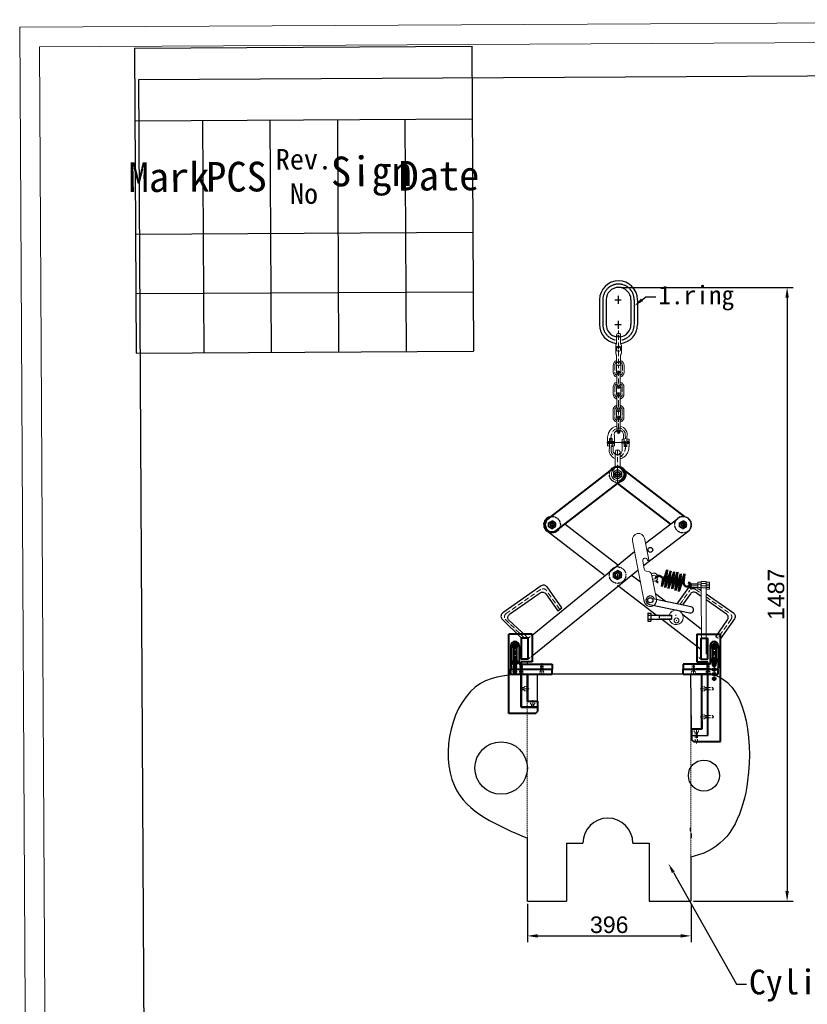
# Model space of a CAD drawing. Header units: millimetres. Extents: x 8906 to 12292, y 11483 to 16253.
# Tile 2 of 3: x 8906 to 10813, y 13868 to 16253. Entities that reach past the tile are written whole.
import ezdxf
from ezdxf import colors
from ezdxf.entities.mleader import LeaderData, LeaderLine
from ezdxf.math import Vec2, Vec3

# ---------------------------------------------------------------- set-up
doc = ezdxf.new("R2010")
doc.units = ezdxf.units.MM
for name, pattern in [('ACAD_ISO02W100', [15, 12, -3]), ('ACAD_ISO04W100', [30, 24, -3, 0, -3]), ('ACAD_ISO10W100', [18, 12, -3, 0, -3]), ('CENTER', [2, 1.25, -0.25, 0.25, -0.25]), ('DASHDOTX2', [50.8, 25.4, -12.7, 0, -12.7]), ('DASHED', [0.75, 0.5, -0.25]), ('DASHED2', [9.525, 6.35, -3.175]), ('HIDDEN', [0.375, 0.25, -0.125]), ('HIDDEN2', [4.7625, 3.175, -1.5875])]:
    doc.linetypes.add(name, pattern=pattern)
for name, color, linetype, lineweight in [('1粗实线层', 7, 'Continuous', 20), ('3轮廓线层', 7, 'Continuous', 30), ('4中心线层', 1, 'ACAD_ISO10W100', 15), ('5虚线', 2, 'DASHED2', 15), ('7标注层', 4, 'Continuous', 15), ('图层1轮廓线层', 7, 'Continuous', 40), ('图层3中心线层', 1, 'DASHDOTX2', 20), ('图层4虚线', 2, 'HIDDEN2', 15), ('粗实线', 7, 'Continuous', 50)]:
    doc.layers.add(name, color=color, linetype=linetype, lineweight=lineweight)
for name, color, linetype in [('3中心线层', 1, 'CENTER'), ('5虚线层', 2, 'DASHED'), ('6剖面线层', 2, 'DASHED')]:
    doc.layers.add(name, color=color, linetype=linetype)
for name, color, linetype, lineweight, plot in [('中心线层', 1, 'ACAD_ISO04W100', 15, False), ('细实线层', 7, 'Continuous', 9, False), ('虚线层', 2, 'ACAD_ISO02W100', 13, False)]:
    doc.layers.add(name, color=color, linetype=linetype, lineweight=lineweight, plot=plot)
doc.styles.get("Standard").update_dxf_attribs({"font": 'arial.ttf'})
doc.dimstyles.new('ISO-25', dxfattribs={"dimscale": 10, "dimtxt": 4, "dimasz": 2.5, "dimexe": 1.5, "dimexo": 0.625, "dimtad": 1, "dimdec": 1, "dimtxsty": 'Standard', "dimcen": 2.5, "dimclrd": 4, "dimclre": 4, "dimclrt": 3, "dimadec": 0, "dimazin": 0, "dimtfac": 1, "dimtdec": 1, "dimtmove": 0, "dimatfit": 3, "dimfxl": 1, "dimarcsym": 0})

# ---------------------------------------------------------------- blocks, each defined once
blk = doc.blocks.new('*T15')
at = {"layer": '1粗实线层', "color": 0, "linetype": 'ByBlock', "lineweight": -2, "transparency": 16777216}
for p, q in [((0, 0), (816.725504, 4.443557)), ((0, 0), (4.017352, -738.389071)), ((816.725504, 4.443557), (820.742856, -733.945515)), ((0.957549, -175.997395), (817.683053, -171.553839)), ((164.302649, -175.108684), (167.362453, -737.50036)), ((327.64775, -174.219972), (330.707553, -736.611649)), ((490.992851, -173.331261), (494.052654, -735.722937)), ((654.337952, -172.44255), (657.397755, -734.834226)), ((2.450454, -450.393334), (819.175958, -445.949777)), ((3.233903, -594.391203), (819.959407, -589.947646)), ((4.017352, -738.389071), (820.742856, -733.945515))]:
    blk.add_line(p, q, dxfattribs=at)
at = {"layer": '1粗实线层', "color": 0, "transparency": 16777216, "width": 115.347518, "attachment_point": 5, "rotation": 0.311725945}
for s, insert, char_height in [('{\\fSimSun|b0|i0|c134|p2;Rev. No}', (410.066753, -310.973586), 50), ('{\\fSimSun|b0|i0|c134|p2;Mark}', (83.376552, -312.751009), 72), ('{\\fSimSun|b0|i0|c134|p2;PCS}', (246.721653, -311.862298), 72), ('{\\fSimSun|b0|i0|c134|p2;Sign}', (573.411854, -310.084875), 72), ('{\\fSimSun|b0|i0|c134|p2;Date}', (736.756955, -309.196164), 72)]:
    blk.add_mtext(s, dxfattribs=dict(at, insert=insert, char_height=char_height))
blk = doc.blocks.new('*U9')
at = {"color": 0, "linetype": 'Continuous'}
for p, q in [((-9.5, 5.484827), (0, 10.969655)), ((-9.5, -5.484827), (-9.5, 5.484827)), ((9.5, 5.484827), (0, 10.969655)), ((9.5, -5.484827), (9.5, 5.484827)), ((-9.5, -5.484827), (0, -10.969655)), ((9.5, -5.484827), (0, -10.969655))]:
    blk.add_line(p, q, dxfattribs=at)
for radius in [9.5, 5.125]:
    blk.add_circle((0, 0), radius, dxfattribs=at)
blk.add_arc((0, 0), 6, 250, 160, dxfattribs=at)
blk = doc.blocks.new('*U12')
at = {"color": 0, "linetype": 'Continuous'}
for p, q in [((-8.5, 4.907477), (0, 9.814954)), ((-8.5, -4.907477), (-8.5, 4.907477)), ((8.5, 4.907477), (0, 9.814954)), ((8.5, -4.907477), (8.5, 4.907477)), ((-8.5, -4.907477), (0, -9.814954)), ((8.5, -4.907477), (0, -9.814954))]:
    blk.add_line(p, q, dxfattribs=at)
for radius in [8.5, 4.25]:
    blk.add_circle((0, 0), radius, dxfattribs=at)
blk.add_arc((0, 0), 5, 250, 160, dxfattribs=at)
blk = doc.blocks.new('*U13')
at = {"color": 0, "linetype": 'Continuous'}
for p, q in [((-6.5, 3.752776), (0, 7.505553)), ((-6.5, -3.752776), (-6.5, 3.752776)), ((6.5, 3.752776), (0, 7.505553)), ((6.5, -3.752776), (6.5, 3.752776)), ((-6.5, -3.752776), (0, -7.505553)), ((6.5, -3.752776), (0, -7.505553))]:
    blk.add_line(p, q, dxfattribs=at)
for radius in [6.5, 3.4]:
    blk.add_circle((0, 0), radius, dxfattribs=at)
blk.add_arc((0, 0), 4, 250, 160, dxfattribs=at)
blk = doc.blocks.new('*U27')
for p, q in [((-7.18, 9.2), (-7.18, -9.2)), ((-7.18, 4.9), (0, 4.9)), ((-6.58, 9.8), (0, 9.8)), ((0, 9.8), (0, -9.8)), ((0, 5), (50, 5)), ((50, 5), (50, -5)), ((-7.18, -4.9), (0, -4.9)), ((-6.58, -9.8), (0, -9.8)), ((0, -5), (50, -5))]:
    blk.add_line(p, q)
at = {"linetype": 'HIDDEN'}
for p, q in [((20, 4), (50, 4)), ((20, 4), (20, -4)), ((20, -4), (50, -4))]:
    blk.add_line(p, q, dxfattribs=at)
for centre, start, end in [((-6.58, 9.2), 90, 180), ((-6.58, 5.5), 180, 270), ((-6.58, 4.3), 90, 180), ((-6.58, -4.3), 180, 270), ((-6.58, -5.5), 90, 180), ((-6.58, -9.2), 180, 270)]:
    blk.add_arc(centre, 0.6, start, end)
blk = doc.blocks.new('*D29')
at = {"layer": '3轮廓线层', "color": 4, "lineweight": -2, "transparency": 16777216}
for p, q in [((10361.769838, 15604.508831), (10778.657916, 15604.508831)), ((10763.657916, 15579.508831), (10763.657916, 14142.641549)), ((10536.884322, 14117.641549), (10778.657916, 14117.641549))]:
    blk.add_line(p, q, dxfattribs=at)
at = {"layer": '3轮廓线层', "color": 4, "transparency": 16777216}
for points in [[(10759.491249, 15579.508831), (10767.824583, 15579.508831), (10763.657916, 15604.508831)], [(10759.491249, 14142.641549), (10767.824583, 14142.641549), (10763.657916, 14117.641549)]]:
    blk.add_solid(points, dxfattribs=at)
at = {"layer": 'Defpoints', "color": 0, "transparency": 16777216}
for p in [(10355.519838, 15604.508831), (10530.634322, 14117.641549), (10763.657916, 14117.641549)]:
    blk.add_point(p, dxfattribs=at)
at = {"layer": '3轮廓线层', "color": 3, "transparency": 16777216, "insert": (10736.984996, 14861.07519), "char_height": 40, "attachment_point": 5, "rotation": 90}
blk.add_mtext('1487', dxfattribs=at)
blk = doc.blocks.new('*D32')
at = {"layer": '3轮廓线层', "color": 4, "lineweight": -2, "transparency": 16777216}
for p, q in [((10134.71326, 14111.391549), (10134.71326, 14018.906888)), ((10531.259322, 14111.391549), (10531.259322, 14018.906888)), ((10159.71326, 14033.906888), (10506.259322, 14033.906888))]:
    blk.add_line(p, q, dxfattribs=at)
at = {"layer": '3轮廓线层', "color": 4, "transparency": 16777216}
for points in [[(10159.71326, 14038.073554), (10159.71326, 14029.740221), (10134.71326, 14033.906888)], [(10506.259322, 14038.073554), (10506.259322, 14029.740221), (10531.259322, 14033.906888)]]:
    blk.add_solid(points, dxfattribs=at)
at = {"layer": 'Defpoints', "color": 0, "transparency": 16777216}
for p in [(10134.71326, 14117.641549), (10531.259322, 14117.641549), (10531.259322, 14033.906888)]:
    blk.add_point(p, dxfattribs=at)
at = {"layer": '3轮廓线层', "color": 3, "transparency": 16777216, "insert": (10332.986291, 14060.59345), "char_height": 40, "attachment_point": 5}
blk.add_mtext('396', dxfattribs=at)

msp = doc.modelspace()

# ---------------------------------------------------------------- linework, layer by layer
for p, q in [((10309.52, 15574.51), (10309.52, 15514.51)), ((10325.52, 15574.51), (10325.52, 15514.51)), ((10385.52, 15574.51), (10385.52, 15514.51)), ((10401.52, 15574.51), (10401.52, 15514.51))]:
    msp.add_line(p, q)
for centre, radius, start, end in [((10355.52, 15574.51), 46, 0, 180), ((10355.52, 15574.51), 30, 0, 180), ((10355.52, 15514.51), 46, 180, 262.478), ((10355.52, 15514.51), 30, 180, 260.93379), ((10355.52, 15514.51), 30, 279.06621, 0), ((10355.52, 15514.51), 46, 277.61974, 0), ((10355.52, 15514.51), 30, 269.90724, 270)]:
    msp.add_arc(centre, radius, start, end)
at = {"layer": '1粗实线层'}
for p, q in [((10350.79, 15470.3), (10350.79, 15489.24)), ((10360.25, 15470.42), (10360.25, 15489.24)), ((10348.63, 15454.55), (10348.63, 15463.76)), ((10348.63, 15454.59), (10348.63, 15445.33)), ((10348.63, 15454.55), (10348.63, 15445.33)), ((10362.41, 15464.02), (10362.41, 15464.02)), ((10362.41, 15454.54), (10362.41, 15463.76)), ((10362.41, 15454.5), (10362.41, 15463.76)), ((10362.41, 15454.55), (10362.41, 15445.34)), ((10348.63, 15445.07), (10348.63, 15445.07)), ((10350.79, 15438.68), (10350.79, 15419.86)), ((10360.25, 15438.79), (10360.25, 15419.86)), ((10342.34, 15415.38), (10342.34, 15399.38)), ((10350.34, 15415.38), (10350.34, 15399.38)), ((10360.74, 15415.38), (10360.74, 15399.38)), ((10368.74, 15415.38), (10368.74, 15399.38)), ((10351.48, 15398.31), (10351.48, 15363.66)), ((10355.47, 15398.18), (10355.48, 15398.18)), ((10359.48, 15398.18), (10359.48, 15363.78)), ((10342.28, 15362.59), (10342.28, 15346.59)), ((10350.28, 15362.59), (10350.28, 15346.59)), ((10360.68, 15362.59), (10360.68, 15346.59)), ((10368.68, 15362.59), (10368.68, 15346.59)), ((10351.48, 15345.52), (10351.48, 15326.77)), ((10355.48, 15345.39), (10355.48, 15345.39)), ((10359.48, 15345.39), (10359.48, 15326.77)), ((10351.48, 15326.77), (10351.48, 15307.58)), ((10359.48, 15326.77), (10359.48, 15307.7)), ((10342.21, 15306.51), (10342.21, 15290.51)), ((10350.21, 15306.51), (10350.21, 15290.51)), ((10351.41, 15289.44), (10351.41, 15254.78)), ((10355.41, 15289.31), (10355.41, 15289.31)), ((10359.41, 15289.31), (10359.41, 15254.91)), ((10360.61, 15306.51), (10360.61, 15290.51)), ((10368.61, 15306.51), (10368.61, 15290.51)), ((10328.54, 15221.08), (10328.54, 15238.42)), ((10333.67, 15221.08), (10333.67, 15238.42)), ((10333.67, 15238.42), (10340.36, 15238.42)), ((10333.67, 15238.42), (10333.7, 15238.42)), ((10340.36, 15221.08), (10340.36, 15238.42)), ((10345.48, 15221.08), (10345.48, 15244.98)), ((10367.15, 15247.9), (10367.15, 15240.12)), ((10367.83, 15239.05), (10369.2, 15238.42)), ((10369.2, 15221.08), (10369.2, 15238.42)), ((10375.82, 15221.08), (10375.82, 15242.27)), ((10328.54, 15221.08), (10328.55, 15228.96)), ((10328.54, 15221.08), (10333.7, 15221.08)), ((10333.7, 15231.41), (10333.67, 15231.41)), ((10333.7, 15226.52), (10333.67, 15226.52)), ((10333.7, 15236.84), (10333.7, 15215.65)), ((10340.32, 15236.84), (10333.7, 15236.84)), ((10340.32, 15236.84), (10340.32, 15219.51)), ((10340.36, 15231.41), (10340.32, 15231.41)), ((10340.36, 15226.52), (10340.32, 15226.52)), ((10340.32, 15221.08), (10340.36, 15221.08)), ((10341.69, 15218.87), (10340.32, 15219.51)), ((10340.36, 15221.08), (10345.48, 15221.08)), ((10342.37, 15210.02), (10342.37, 15217.8)), ((10345.48, 15231.41), (10346.87, 15231.41)), ((10345.48, 15226.52), (10346.86, 15226.52)), ((10364.04, 15231.41), (10362.66, 15231.41)), ((10362.66, 15231.41), (10362.66, 15231.41)), ((10364.04, 15226.52), (10362.66, 15226.52)), ((10364.04, 15236.84), (10364.04, 15212.95)), ((10369.16, 15236.84), (10364.04, 15236.84)), ((10369.16, 15236.84), (10369.16, 15219.51)), ((10375.86, 15219.51), (10369.16, 15219.51)), ((10369.2, 15221.08), (10375.82, 15221.08)), ((10375.86, 15236.84), (10375.86, 15219.51)), ((10380.98, 15236.84), (10375.86, 15236.84)), ((10380.98, 15236.84), (10380.98, 15219.51)), ((10380.98, 15236.84), (10380.98, 15228.96)), ((10347.19, 15205.07), (10347.19, 15172.06)), ((10359.31, 15205.07), (10359.31, 15172.08)), ((10360.89, 15206.71), (10360.89, 15206.71))]:
    msp.add_line(p, q, dxfattribs=at)
at = {"layer": '1粗实线层', "extrusion": (-0.001846, -0.007044, 0.999973), "elevation": 3598.98}
for points in [[(12272.51, 16278.66), (12298.36, 11526.73), (8938.41, 11508.45), (8912.56, 16260.38)], [(12224.77, 16230.4), (12250.1, 11574.47), (8986.15, 11556.71), (8960.82, 16212.65)]]:
    msp.add_lwpolyline(points, close=True, dxfattribs=at)
at = {"layer": '1粗实线层'}
msp.add_lwpolyline([(10353.26, 15163.25), (10363.2, 15157.43), (10363.13, 15145.92), (10353.12, 15140.22), (10343.18, 15146.05), (10343.25, 15157.56)], close=True, dxfattribs=at)
for centre, radius in [((10355.52, 15454.55), 5.12), ((10355.52, 15454.55), 5.12), ((10353.19, 15151.74), 10.2)]:
    msp.add_circle(centre, radius, dxfattribs=at)
for centre, radius, start, end in [((10355.52, 15489.24), 4.73, 0, 180), ((10349.81, 15463.76), 1.18, 154.66746, 180), ((10355.52, 15454.55), 6.89, 179.61099, 180.3913), ((10361.43, 15470.42), 1.18, 180, 191.08378), ((10361.23, 15463.76), 1.18, 0.00115, 25.33203), ((10355.52, 15454.55), 6.89, 359.61099, 0.3913), ((10349.81, 15445.33), 1.18, 180.00115, 205.33203), ((10349.61, 15438.68), 1.18, 360, 11.08378), ((10361.23, 15445.34), 1.18, 334.66746, 360), ((10355.54, 15415.38), 13.2, 111.32369, 180), ((10355.54, 15415.38), 5.2, 157.38013, 180), ((10355.52, 15419.86), 4.73, 180, 0), ((10355.54, 15415.38), 13.2, 0, 68.67631), ((10355.54, 15415.38), 5.2, 0, 22.61987), ((10355.54, 15399.38), 13.2, 180, 252.06961), ((10355.54, 15399.38), 5.2, 180, 218.60243), ((10355.47, 15398.18), 4, 0, 181.85653), ((10355.54, 15399.38), 5.2, 263.81354, 270), ((10355.54, 15399.38), 5.2, 319.19758, 0), ((10355.54, 15399.38), 13.2, 287.34948, 0), ((10355.48, 15362.59), 13.2, 107.6397, 180), ((10355.48, 15362.59), 5.2, 140.28486, 180), ((10355.47, 15363.78), 4, 178.14347, 0), ((10355.48, 15362.59), 5.2, 90, 90.10036), ((10355.48, 15362.59), 13.2, 0, 72.3603), ((10355.48, 15362.59), 5.2, 0, 39.71514), ((10355.48, 15346.59), 13.2, 180, 252.36508), ((10355.48, 15346.59), 5.2, 180, 219.73324), ((10355.48, 15345.39), 4, 0, 181.85653), ((10355.48, 15346.59), 5.2, 270, 270.01157), ((10355.48, 15346.59), 5.2, 320.30297, 0), ((10355.48, 15346.59), 13.2, 287.64448, 0), ((10355.41, 15306.51), 13.2, 107.33993, 180), ((10355.41, 15306.51), 5.2, 139.16218, 180), ((10355.41, 15306.51), 5.2, 83.81354, 90), ((10355.41, 15306.51), 13.2, 0, 72.06003), ((10355.41, 15290.51), 13.2, 180, 252.36508), ((10355.41, 15290.51), 5.2, 180, 219.73324), ((10355.41, 15289.31), 4, 0, 181.85653), ((10355.48, 15307.7), 4, 178.14347, 0), ((10355.41, 15290.51), 5.2, 320.30297, 0), ((10355.41, 15290.51), 13.2, 287.64448, 0), ((10355.41, 15306.51), 5.2, 0, 38.56532), ((10356.12, 15247.9), 20.48, 103.28643, 103.40614), ((10355.41, 15290.51), 5.2, 270, 270.01157), ((10356.12, 15247.9), 20.48, 344.05763, 80.7517), ((10356.12, 15247.9), 11.03, 115.26511, 195.35889), ((10355.41, 15254.91), 4, 178.14347, 0), ((10355.41, 15247.71), 11.2, 90, 91.03168), ((10356.12, 15247.9), 11.03, 0, 72.63442), ((10368.33, 15240.12), 1.18, 180, 245.04346), ((10353.4, 15210.02), 20.48, 164.05763, 252.20371), ((10341.19, 15217.8), 1.18, 0, 65.04346), ((10353.4, 15210.02), 11.03, 180, 235.4166), ((10353.25, 15205.05), 6.06, 0.20098, 183.58669), ((10353.45, 15212.99), 14, 265.3873, 270), ((10353.4, 15210.02), 11.03, 302.09305, 15.35889), ((10335.07, 15172.06), 12.12, 311.84368, 0), ((10371.43, 15172.08), 12.12, 180, 228.22303), ((10353.26, 15151.74), 15.15, 131.84368, 48.22303)]:
    msp.add_arc(centre, radius, start, end, dxfattribs=at)
for major_axis, start_param, end_param in [((0, 7.87), 4.712389, 7.8608613), ((0, -7.87), 4.712389, 4.7192687), ((0, -7.87), 7.8539816, 7.8608613)]:
    msp.add_ellipse((10355.52, 15454.55), major_axis=major_axis, ratio=0.875637, start_param=start_param, end_param=end_param, dxfattribs=at)
for points in [[(10348.74, 15464.26), (10348.9, 15464.61), (10349.07, 15464.96), (10349.46, 15465.92), (10349.74, 15466.55), (10350.35, 15468.52), (10350.57, 15469.17), (10350.72, 15469.93), (10350.79, 15470.3)], [(10362.3, 15464.26), (10362.14, 15464.61), (10361.97, 15464.96), (10361.58, 15465.92), (10361.3, 15466.55), (10360.69, 15468.5), (10360.46, 15469.22), (10360.34, 15469.81), (10360.27, 15470.19)], [(10348.74, 15444.83), (10348.9, 15444.48), (10349.07, 15444.14), (10349.45, 15443.18), (10349.74, 15442.54), (10350.35, 15440.59), (10350.58, 15439.87), (10350.7, 15439.28), (10350.77, 15438.9)], [(10362.3, 15444.83), (10362.14, 15444.48), (10361.97, 15444.14), (10361.58, 15443.17), (10361.3, 15442.55), (10360.69, 15440.58), (10360.47, 15439.92), (10360.32, 15439.17), (10360.25, 15438.79)], [(10380.98, 15219.51), (10380.85, 15218.73), (10380.59, 15217.19), (10379.66, 15209.4), (10376.48, 15201.43), (10369.47, 15193.87), (10363.75, 15190.76), (10361.2, 15190.26), (10359.26, 15189.95)]]:
    msp.add_open_spline(points, degree=3, dxfattribs=at)
msp.add_open_spline([(10328.54, 15238.42), (10328.67, 15239.19), (10328.92, 15240.74), (10329.88, 15248.53), (10332.97, 15256.49), (10340.35, 15264.1), (10344.19, 15266.7), (10349.95, 15267.6), (10351.41, 15267.83)], degree=3, knots=[0, 0, 0, 0, 1, 2, 3, 4, 5, 5.6755335, 5.6755335, 5.6755335, 5.6755335], dxfattribs=at)
at = {"layer": '3中心线层'}
for p, q in [((10317.52, 15574.51), (10317.52, 15514.51)), ((10346.85, 15574.51), (10362.04, 15574.51)), ((10355.52, 15565.01), (10355.52, 15585.17)), ((10393.52, 15574.51), (10393.52, 15514.51)), ((10346.79, 15514.51), (10362.34, 15514.51)), ((10355.52, 15504.55), (10355.52, 15523.74))]:
    msp.add_line(p, q, dxfattribs=at)
for centre, start, end in [((10355.52, 15574.51), 0, 180), ((10355.52, 15514.51), 180, 258.62089), ((10355.52, 15514.51), 281.53374, 0), ((10355.52, 15514.51), 269.90064, 270)]:
    msp.add_arc(centre, 38, start, end, dxfattribs=at)
at = {"layer": '3轮廓线层'}
for p, q in [((10353.21, 14932.97), (10225.47, 15031.31)), ((10420.85, 14985.04), (10498.7, 15044.97)), ((10320.43, 14907.73), (10183.33, 15013.28)), ((10416.09, 14930.9), (10523.1, 15013.28)), ((10146.71, 14762.45), (10394.26, 14964.57)), ((10146.71, 14711.97), (10402.8, 14920.67)), ((10408.71, 14890.25), (10386, 14907.73)), ((10446.41, 14810.75), (10353.21, 14882.49)), ((10468.94, 14843.88), (10444.65, 14862.58)), ((10430.35, 14836.44), (10528.33, 14816.45)), ((10531.33, 14831.15), (10442.65, 14849.24)), ((10496.34, 14822.79), (10496, 14823.05)), ((10555.91, 14776.92), (10511.26, 14811.3)), ((10555.01, 14727.14), (10459.4, 14800.75)), ((10100.63, 14725.39), (10108.83, 14725.39)), ((10104.73, 14724.01), (10104.73, 14726.77)), ((10134.71, 14691.64), (10134.71, 14697.75)), ((10587.01, 14695.01), (10587.01, 14697.77)), ((10134.71, 14679.64), (10134.71, 14679.65)), ((10134.71, 14667.64), (10134.71, 14667.65)), ((10524.71, 14667.64), (10134.71, 14667.64)), ((10159.71, 14602.64), (10159.71, 14667.64)), ((10532.01, 14534.64), (10530.63, 14667.64)), ((10591.11, 14679.19), (10582.91, 14679.19)), ((10587.01, 14684.89), (10587.01, 14677.39)), ((10532.01, 14519.64), (10572.01, 14519.64)), ((10529.19, 14295.74), (10529.19, 14287.74)), ((10134.71, 14117.64), (10134.71, 14270.49)), ((10531.72, 14281.74), (10531.72, 14271.74)), ((10229.71, 14258.64), (10269.21, 14258.64)), ((10229.71, 14258.64), (10229.71, 14117.64)), ((10390.21, 14258.64), (10429.71, 14258.64)), ((10429.71, 14258.64), (10429.71, 14117.64)), ((10530.63, 14224.24), (10530.63, 14117.64)), ((10134.71, 14117.64), (10229.71, 14117.64)), ((10429.71, 14117.64), (10530.63, 14117.64))]:
    msp.add_line(p, q, dxfattribs=at)
at = {"layer": '3轮廓线层', "extrusion": (-0.001846, -0.007044, 0.999973), "elevation": 3598.98}
msp.add_lwpolyline([(12145.21, 16149.97), (12169.67, 11654.04), (9225.71, 11638.02), (9201.25, 16133.95)], close=True, dxfattribs=at)
at = {"layer": '3轮廓线层'}
for points in [[(10128.21, 14754.75), (10133.13, 14758.19), (10089.45, 14799.15, -0.414214), (10091.91, 14813.08), (10165.63, 14864.7, -0.414214), (10179.56, 14862.24), (10208.23, 14821.29), (10218.06, 14828.17), (10182.5, 14878.96, 0.414214), (10168.58, 14881.41), (10075.19, 14816.02, 0.414214), (10072.74, 14802.1), (10120.89, 14754.75)], [(10555.73, 14856.01), (10543.32, 14864.7, 0.414214), (10529.39, 14862.24), (10510.58, 14835.38)], [(10567.68, 14862.29), (10633.76, 14816.02, -0.414214), (10636.21, 14802.1), (10603.06, 14754.75)], [(10595.74, 14754.75), (10590.82, 14758.19), (10619.5, 14799.15, 0.414214), (10617.04, 14813.08), (10567.7, 14847.63)]]:
    msp.add_lwpolyline(points, format="xyb", dxfattribs=at)
for points in [[(10497.76, 14838), (10525.74, 14877.96)], [(10546.69, 14876.99), (10547.67, 14876.31)], [(10551.68, 14873.49), (10555.7, 14870.68)]]:
    msp.add_lwpolyline(points, dxfattribs=at)
for centre, radius in [((10194.74, 15029.74), 5.1), ((10511.69, 15029.74), 5.1), ((10432.45, 14968.73), 6), ((10353.21, 14907.73), 6.25), ((10353.21, 14907.73), 6.25), ((10353.21, 14907.73), 6.25), ((10432.45, 14846.73), 6.25), ((10432.45, 14846.73), 6.25), ((10071.21, 14440.46), 63.5), ((10562.21, 14422.19), 37.5)]:
    msp.add_circle(centre, radius, dxfattribs=at)
for centre, radius, start, end in [((10194.74, 15029.74), 20.03, 98.50624, 235.27874), ((10511.69, 15029.74), 20.03, 304.72127, 130.46043), ((10432.45, 14846.73), 10.5, 13.84393, 258.46699), ((10529.83, 14823.8), 7.5, 258.46699, 78.46699), ((10329.71, 14258.64), 60.5, 0, 180)]:
    msp.add_arc(centre, radius, start, end, dxfattribs=at)
for points, knots in [([(10134.71, 14668.27), (10094.03, 14666.34), (9963.47, 14660.15), (9898.85, 14366.62), (10064.38, 14300.98), (10134.71, 14270.49)], [0, 0, 0, 0, 115.6530712, 371.1726668, 589.4366213, 589.4366213, 589.4366213, 589.4366213]), ([(10524.71, 14667.64), (10543.61, 14669.2), (10657.52, 14678.56), (10697.63, 14422.31), (10622.64, 14251.96), (10544.76, 14228.49), (10530.63, 14224.24)], [0, 0, 0, 0, 54.2356607, 327.0172239, 523.3882732, 566.8753346, 566.8753346, 566.8753346, 566.8753346])]:
    msp.add_open_spline(points, degree=3, knots=knots, dxfattribs=at)
at = {"layer": '4中心线层'}
for p, q in [((10355.52, 15441.23), (10355.52, 15500.49)), ((10355.52, 15467.86), (10355.52, 15408.6)), ((10346.34, 15415.38), (10346.34, 15399.38)), ((10364.74, 15415.38), (10364.74, 15399.38)), ((10357.13, 15398.18), (10353.89, 15398.18)), ((10355.48, 15402.18), (10355.48, 15359.78)), ((10346.28, 15362.59), (10346.28, 15346.59)), ((10357.17, 15363.78), (10353.86, 15363.78)), ((10364.68, 15362.59), (10364.68, 15346.59)), ((10357.13, 15345.39), (10353.89, 15345.39)), ((10355.48, 15349.39), (10355.48, 15326.77)), ((10355.48, 15326.77), (10355.48, 15254.19)), ((10346.21, 15306.51), (10346.21, 15290.51)), ((10357.07, 15289.31), (10353.83, 15289.31)), ((10357.17, 15307.7), (10353.86, 15307.7)), ((10355.41, 15293.31), (10355.41, 15250.91)), ((10364.61, 15306.51), (10364.61, 15290.51)), ((10337.64, 15210.02), (10337.01, 15238.42)), ((10357.11, 15254.91), (10353.8, 15254.91)), ((10372.51, 15219.51), (10371.88, 15247.9)), ((10326.84, 15228.96), (10378.12, 15228.96)), ((10382.68, 15228.96), (10331.4, 15228.96)), ((10353.21, 15211.13), (10353.21, 15131.24)), ((10363.21, 15151.74), (10343.21, 15151.74)), ((10346.07, 15151.74), (10360.19, 15151.74)), ((10353.21, 15141.74), (10353.21, 15161.74)), ((10204.74, 15029.74), (10184.74, 15029.74)), ((10194.74, 15019.74), (10194.74, 15039.74)), ((10521.69, 15029.74), (10501.69, 15029.74)), ((10511.69, 15019.74), (10511.69, 15039.74)), ((10363.21, 14907.73), (10343.21, 14907.73)), ((10353.21, 14897.73), (10353.21, 14917.73)), ((10544.01, 14524.66), (10544.01, 14499.72))]:
    msp.add_line(p, q, dxfattribs=at)
for points in [[(10213.15, 14824.73), (10181.03, 14870.6, 0.414214), (10167.1, 14873.06), (10083.55, 14814.55, 0.414214), (10081.09, 14800.62), (10128.21, 14754.75)], [(10504.17, 14836.69), (10527.92, 14870.6, -0.414214), (10541.85, 14873.06), (10555.71, 14863.35)], [(10567.69, 14854.96), (10625.4, 14814.55, -0.414214), (10627.86, 14800.62), (10595.74, 14754.75)]]:
    msp.add_lwpolyline(points, format="xyb", dxfattribs=at)
for centre, radius, start, end in [((10355.54, 15415.38), 9.2, 121.44898, 180), ((10355.54, 15415.38), 9.2, 0, 58.55102), ((10355.54, 15399.38), 9.2, 180, 243.78671), ((10355.54, 15399.38), 9.2, 295.33127, 0), ((10355.48, 15362.59), 9.2, 115.77146, 180), ((10355.48, 15362.59), 9.2, 0, 64.22854), ((10355.48, 15346.59), 9.2, 180, 244.2358), ((10355.48, 15346.59), 9.2, 295.77872, 0), ((10355.41, 15306.51), 9.2, 115.3168, 180), ((10355.41, 15306.51), 9.2, 0, 63.77213), ((10355.41, 15290.51), 9.2, 180, 244.2358), ((10355.41, 15290.51), 9.2, 295.77872, 0), ((10356.12, 15247.9), 15.76, 0, 120.95412), ((10353.4, 15210.02), 15.76, 180, 246.58903), ((10353.45, 15212.99), 20, 291.83328, 302.88545)]:
    msp.add_arc(centre, radius, start, end, dxfattribs=at)
for points in [[(10337.01, 15238.42), (10337.11, 15239.66), (10337.31, 15242.16), (10337.7, 15245.17), (10338.73, 15249.09), (10339.73, 15251.55), (10340.91, 15254.13), (10342.05, 15256.26), (10343.31, 15257.86), (10345.61, 15259.92), (10347.21, 15260.92), (10348.01, 15261.41)], [(10372.51, 15219.51), (10372.41, 15218.26), (10372.21, 15215.77), (10371.82, 15212.76), (10370.79, 15208.84), (10369.79, 15206.37), (10368.61, 15203.79), (10367.47, 15201.66), (10366.21, 15200.06), (10363.91, 15198), (10362.31, 15197.01), (10361.51, 15196.51)]]:
    msp.add_open_spline(points, degree=3, dxfattribs=at)
at = {"layer": '5虚线'}
for p, q in [((10136.71, 14754.75), (10146.71, 14762.45)), ((10136.71, 14704.27), (10146.71, 14711.97)), ((10555.01, 14704.28), (10545.01, 14711.97)), ((10572.01, 14635.64), (10584.01, 14635.64)), ((10572.01, 14635.29), (10584.01, 14635.29)), ((10572.01, 14629.99), (10584.01, 14629.99)), ((10572.01, 14629.64), (10584.01, 14629.64)), ((10584.01, 14635.64), (10584.01, 14629.64)), ((10584.01, 14635.29), (10585.62, 14632.64)), ((10585.62, 14632.64), (10584.01, 14629.99)), ((10572.01, 14567.64), (10584.01, 14567.64)), ((10572.01, 14567.29), (10584.01, 14567.29)), ((10572.01, 14561.99), (10584.01, 14561.99)), ((10572.01, 14561.64), (10584.01, 14561.64)), ((10584.01, 14567.64), (10584.01, 14561.64)), ((10584.01, 14567.29), (10585.62, 14564.64)), ((10585.62, 14564.64), (10584.01, 14561.99)), ((10541.01, 14519.64), (10541.01, 14504.64)), ((10541.36, 14519.64), (10541.36, 14504.64)), ((10546.66, 14519.64), (10546.66, 14504.64)), ((10547.01, 14519.64), (10547.01, 14504.64))]:
    msp.add_line(p, q, dxfattribs=at)
at = {"layer": '5虚线层'}
for centre in [(10353.21, 15151.74), (10194.74, 15029.74), (10511.69, 15029.74), (10353.21, 14907.73)]:
    msp.add_circle(centre, 20, dxfattribs=at)
at = {"layer": '6剖面线层'}
for p, q in [((10328.54, 15231.41), (10333.67, 15231.41)), ((10328.54, 15226.52), (10333.67, 15226.52)), ((10333.7, 15231.41), (10340.32, 15231.41)), ((10340.32, 15231.41), (10333.7, 15231.41)), ((10340.32, 15226.52), (10333.7, 15226.52)), ((10340.36, 15231.41), (10345.48, 15231.41)), ((10340.36, 15226.52), (10345.48, 15226.52)), ((10369.16, 15231.41), (10364.04, 15231.41)), ((10369.16, 15226.52), (10364.04, 15226.52)), ((10369.2, 15231.41), (10375.82, 15231.41)), ((10369.2, 15226.52), (10375.82, 15226.52)), ((10380.98, 15231.41), (10375.86, 15231.41)), ((10380.98, 15226.52), (10375.86, 15226.52))]:
    msp.add_line(p, q, dxfattribs=at)
for centre, radius, start, end in [((10355.52, 15489.24), 4.73, 180, 0), ((10355.52, 15419.86), 4.73, 0, 180), ((10355.47, 15398.18), 4, 181.85653, 0), ((10355.47, 15363.78), 4, 0, 181.85653), ((10355.48, 15345.39), 4, 181.85653, 0), ((10355.48, 15307.7), 4, 0, 181.85653), ((10355.41, 15289.31), 4, 181.85653, 0), ((10355.41, 15254.91), 4, 0, 181.85653), ((10353.25, 15205.05), 6.06, 183.58669, 0.20098)]:
    msp.add_arc(centre, radius, start, end, dxfattribs=at)
at = {"layer": '中心线层'}
for p, q in [((10522.69, 14881.96), (10577.76, 14882.03)), ((10529.45, 14889.67), (10529.47, 14874.24)), ((10493.43, 14810.31), (10494.77, 14810.31)), ((10494.1, 14811.29), (10494.1, 14809.33)), ((10494.1, 14811.29), (10494.1, 14809.33)), ((10495.17, 14797.93), (10496.51, 14797.93)), ((10495.17, 14797.93), (10496.51, 14797.93)), ((10495.84, 14796.95), (10495.84, 14798.91)), ((10495.84, 14796.95), (10495.84, 14798.91)), ((10495.84, 14798.91), (10495.84, 14796.95))]:
    msp.add_line(p, q, dxfattribs=at)
at = {"layer": '图层1轮廓线层'}
for p, q in [((10184.06, 15043.6), (10342.54, 15165.61)), ((10363.89, 15165.61), (10514.65, 15049.54)), ((10205.41, 15015.87), (10363.89, 15137.87)), ((10353.21, 15129.65), (10480.95, 15031.31)), ((10089.71, 14572.64), (10089.71, 14764.75)), ((10146.71, 14764.75), (10089.71, 14764.75)), ((10146.71, 14764.75), (10146.71, 14697.75)), ((10545.01, 14764.76), (10545.01, 14697.76)), ((10545.01, 14764.76), (10602.01, 14764.76)), ((10602.01, 14504.64), (10602.01, 14764.76)), ((10119.71, 14754.75), (10119.71, 14703.75)), ((10136.71, 14754.75), (10119.71, 14754.75)), ((10136.71, 14704.27), (10136.71, 14754.75)), ((10136.71, 14703.75), (10136.71, 14754.75)), ((10555.01, 14754.76), (10555.01, 14704.28)), ((10555.01, 14754.76), (10555.01, 14703.76)), ((10555.01, 14754.76), (10555.01, 14704.28)), ((10555.01, 14754.76), (10572.01, 14754.76)), ((10572.01, 14703.76), (10572.01, 14754.76)), ((10094.73, 14736.64), (10094.71, 14682.65)), ((10100.63, 14736.64), (10100.63, 14691.64)), ((10108.83, 14736.64), (10108.83, 14691.64)), ((10114.73, 14736.64), (10114.73, 14691.64)), ((10577.01, 14736.64), (10577.01, 14691.64)), ((10582.91, 14736.64), (10582.91, 14691.64)), ((10591.11, 14736.64), (10591.11, 14691.64)), ((10597.01, 14736.64), (10597.03, 14682.64)), ((10114.73, 14691.64), (10194.73, 14691.64)), ((10136.71, 14703.75), (10119.71, 14703.75)), ((10119.71, 14697.75), (10119.71, 14587.64)), ((10146.71, 14697.75), (10119.71, 14697.75)), ((10119.71, 14691.64), (10164.71, 14691.64)), ((10194.73, 14691.64), (10194.73, 14679.64)), ((10577.01, 14691.64), (10511.71, 14691.64)), ((10511.71, 14691.64), (10511.71, 14679.64)), ((10545.01, 14697.76), (10572.01, 14697.76)), ((10555.01, 14703.76), (10572.01, 14703.76)), ((10572.01, 14519.64), (10572.01, 14697.76)), ((10094.71, 14679.65), (10194.73, 14679.65)), ((10094.71, 14667.65), (10094.71, 14679.65)), ((10094.71, 14667.65), (10194.73, 14667.65)), ((10097.56, 14679.65), (10194.73, 14679.65)), ((10119.71, 14587.64), (10119.71, 14689.64)), ((10119.71, 14679.64), (10164.71, 14679.64)), ((10119.71, 14667.64), (10164.71, 14667.64)), ((10119.71, 14667.64), (10134.71, 14667.64)), ((10119.71, 14587.64), (10119.71, 14667.64)), ((10119.71, 14667.64), (10134.71, 14667.64)), ((10134.71, 14667.64), (10134.71, 14602.64)), ((10134.71, 14602.64), (10134.71, 14667.64)), ((10194.73, 14667.65), (10194.73, 14679.65)), ((10511.71, 14679.64), (10597.02, 14679.64)), ((10511.71, 14667.64), (10511.71, 14679.64)), ((10511.71, 14667.64), (10597.02, 14667.65)), ((10577.01, 14679.64), (10541.71, 14679.64)), ((10577.01, 14667.64), (10541.71, 14667.64)), ((10557.01, 14534.64), (10557.01, 14667.64)), ((10597.02, 14667.65), (10597.02, 14679.65)), ((10134.71, 14602.64), (10159.71, 14602.64)), ((10159.71, 14602.64), (10159.71, 14587.64)), ((10154.71, 14572.64), (10089.71, 14572.64)), ((10144.98, 14587.64), (10119.71, 14587.64)), ((10119.71, 14587.64), (10159.71, 14587.64)), ((10159.71, 14587.64), (10119.71, 14587.64)), ((10159.71, 14587.64), (10119.71, 14587.64)), ((10154.71, 14572.64), (10159.71, 14577.64)), ((10159.71, 14587.64), (10159.71, 14577.64)), ((10557.01, 14554.64), (10557.01, 14534.64)), ((10572.01, 14519.64), (10572.01, 14554.64)), ((10557.01, 14534.64), (10532.01, 14534.64)), ((10532.01, 14534.64), (10532.01, 14519.64)), ((10532.01, 14519.64), (10532.01, 14519.64)), ((10532.01, 14519.64), (10532.01, 14519.64)), ((10532.01, 14519.64), (10532.01, 14509.64)), ((10532.01, 14519.64), (10532.01, 14519.64)), ((10537.01, 14504.64), (10532.01, 14509.64)), ((10537.01, 14504.64), (10602.01, 14504.64))]:
    msp.add_line(p, q, dxfattribs=at)
for centre, radius in [((10353.21, 15151.74), 5.75), ((10104.71, 14718.79), 3.25), ((10587.02, 14718.33), 3.25), ((10104.71, 14707.59), 3.25), ((10587.01, 14701.79), 3.25), ((10587.01, 14690.49), 3.25), ((10104.71, 14685.09), 3.25), ((10104.71, 14673.84), 3.25), ((10587.01, 14668.03), 3.25), ((10587.02, 14679.28), 3.25), ((10587.02, 14656.78), 3.25)]:
    msp.add_circle(centre, radius, dxfattribs=at)
for centre, radius, start, end in [((10353.21, 15151.74), 17.5, 305.08336, 127.59085), ((10194.74, 15029.74), 17.5, 127.59085, 322.40915), ((10104.73, 14736.64), 10, 0, 180), ((10104.73, 14736.64), 4.1, 0, 180), ((10587.01, 14736.64), 10, 0, 180), ((10587.01, 14736.64), 4.1, 0, 180), ((10104.73, 14691.64), 4.1, 180, 0), ((10587.01, 14691.64), 4.1, 180, 0), ((10097.71, 14682.65), 3, 180, 270), ((10594.03, 14682.64), 3, 270, 0)]:
    msp.add_arc(centre, radius, start, end, dxfattribs=at)
at = {"layer": '图层3中心线层'}
for p, q in [((10104.73, 14740.39), (10104.73, 14732.89)), ((10590.63, 14740.64), (10583.4, 14740.64)), ((10587.01, 14744.39), (10587.01, 14736.89)), ((10587.01, 14740.27), (10587.01, 14729.91)), ((10099.16, 14718.79), (10110.26, 14718.79)), ((10101.11, 14736.64), (10108.34, 14736.64)), ((10104.71, 14722.54), (10104.71, 14715.04)), ((10592.44, 14735.09), (10581.34, 14735.09)), ((10592.56, 14718.32), (10581.46, 14718.32)), ((10587.02, 14723.51), (10587.02, 14713.14)), ((10099.16, 14707.59), (10110.26, 14707.59)), ((10099.16, 14696.34), (10110.26, 14696.34)), ((10101.11, 14691.64), (10108.34, 14691.64)), ((10104.71, 14711.34), (10104.71, 14703.84)), ((10104.71, 14701.52), (10104.71, 14691.16)), ((10104.71, 14690.28), (10104.71, 14679.91)), ((10104.73, 14695.39), (10104.73, 14687.89)), ((10119.71, 14693.09), (10119.71, 14679.65)), ((10169.73, 14694.1), (10169.73, 14679.65)), ((10536.71, 14694.09), (10536.71, 14679.64)), ((10572.02, 14693.09), (10572.02, 14679.64)), ((10587.01, 14706.97), (10587.01, 14696.61)), ((10587.01, 14695.67), (10587.01, 14685.31)), ((10099.16, 14685.09), (10110.26, 14685.09)), ((10099.16, 14673.84), (10110.26, 14673.84)), ((10101.11, 14667.65), (10108.34, 14667.65)), ((10104.71, 14679.03), (10104.71, 14668.66)), ((10119.71, 14666.2), (10119.71, 14679.65)), ((10169.73, 14665.19), (10169.73, 14679.65)), ((10536.71, 14666.19), (10536.71, 14679.64)), ((10572.01, 14667.64), (10572.02, 14679.64)), ((10592.44, 14679.19), (10581.34, 14679.19)), ((10592.44, 14668.03), (10581.34, 14668.03)), ((10592.44, 14679.28), (10581.35, 14679.28)), ((10587.01, 14685.08), (10587.01, 14677.58)), ((10587.01, 14684.37), (10587.01, 14674.01)), ((10587.01, 14677.39), (10587.01, 14669.89)), ((10587.01, 14673.21), (10587.01, 14662.85)), ((10592.44, 14656.78), (10581.35, 14656.78)), ((10587.02, 14661.97), (10587.02, 14651.6)), ((10138.87, 14632.64), (10119.71, 14632.64)), ((10135.28, 14632.64), (10121.83, 14632.64)), ((10552.85, 14632.64), (10572.01, 14632.64)), ((10147.71, 14604.73), (10147.71, 14587.64)), ((10147.71, 14603.2), (10147.71, 14589.75)), ((10552.85, 14564.64), (10572.01, 14564.64)), ((10544.01, 14536.73), (10544.01, 14519.64)), ((10544.01, 14535.2), (10544.01, 14521.75))]:
    msp.add_line(p, q, dxfattribs=at)
at = {"layer": '图层4虚线'}
for p, q in [((10116.71, 14691.64), (10116.71, 14679.65)), ((10117.06, 14691.64), (10117.06, 14679.65)), ((10122.36, 14691.64), (10122.36, 14679.65)), ((10122.71, 14691.64), (10122.71, 14679.65)), ((10166.73, 14691.64), (10166.73, 14679.65)), ((10167.08, 14691.64), (10167.08, 14679.65)), ((10172.38, 14691.64), (10172.38, 14679.65)), ((10172.73, 14691.64), (10172.73, 14679.65)), ((10533.71, 14691.64), (10533.71, 14679.64)), ((10534.06, 14691.64), (10534.06, 14679.64)), ((10539.36, 14691.64), (10539.36, 14679.64)), ((10539.71, 14691.64), (10539.71, 14679.64)), ((10569.02, 14691.64), (10569.02, 14679.64)), ((10569.37, 14691.64), (10569.37, 14679.64)), ((10574.67, 14691.64), (10574.67, 14679.64)), ((10575.02, 14691.64), (10575.02, 14679.64)), ((10114.71, 14672.65), (10117.06, 14675.65)), ((10114.71, 14667.65), (10114.71, 14672.65)), ((10116.71, 14675.21), (10116.71, 14679.65)), ((10124.71, 14672.65), (10122.35, 14675.65)), ((10122.71, 14675.19), (10122.71, 14679.65)), ((10124.71, 14667.65), (10124.71, 14672.65)), ((10134.71, 14270.49), (10134.09, 14667.64)), ((10164.96, 14672.65), (10167.31, 14675.65)), ((10164.96, 14667.65), (10164.96, 14672.65)), ((10166.96, 14675.21), (10166.96, 14679.65)), ((10174.96, 14672.65), (10172.6, 14675.65)), ((10172.96, 14675.19), (10172.96, 14679.65)), ((10174.96, 14667.65), (10174.96, 14672.65)), ((10530.63, 14224.24), (10530.63, 14667.64)), ((10531.71, 14672.64), (10534.06, 14675.64)), ((10531.71, 14667.64), (10531.71, 14672.64)), ((10533.71, 14675.2), (10533.71, 14679.64)), ((10541.71, 14672.64), (10539.35, 14675.64)), ((10539.71, 14675.19), (10539.71, 14679.64)), ((10541.71, 14667.64), (10541.71, 14672.64)), ((10567.26, 14672.65), (10569.61, 14675.65)), ((10567.26, 14667.65), (10567.26, 14672.65)), ((10569.26, 14675.21), (10569.26, 14679.64)), ((10577.26, 14672.65), (10574.9, 14675.65)), ((10575.26, 14675.19), (10575.26, 14679.64)), ((10577.26, 14667.65), (10577.26, 14672.65)), ((10125.71, 14635.64), (10119.71, 14635.64)), ((10125.71, 14629.64), (10119.71, 14629.64)), ((10126.28, 14635.64), (10121.83, 14635.64)), ((10126.27, 14629.64), (10121.83, 14629.64)), ((10128.82, 14627.64), (10126.27, 14629.64)), ((10128.82, 14637.64), (10126.28, 14635.64)), ((10134.71, 14637.64), (10128.82, 14637.64)), ((10134.71, 14627.64), (10128.82, 14627.64)), ((10557.01, 14637.49), (10562.9, 14637.49)), ((10557.01, 14627.49), (10562.9, 14627.49)), ((10562.9, 14637.64), (10565.9, 14635.28)), ((10562.9, 14627.64), (10565.9, 14629.99)), ((10565.44, 14635.64), (10569.9, 14635.64)), ((10565.46, 14629.64), (10569.9, 14629.64)), ((10566.01, 14635.64), (10572.01, 14635.64)), ((10566.01, 14629.64), (10572.01, 14629.64)), ((10142.71, 14602.64), (10142.71, 14596.75)), ((10142.71, 14596.75), (10144.71, 14594.21)), ((10152.71, 14596.75), (10150.71, 14594.19)), ((10152.71, 14602.64), (10152.71, 14596.75)), ((10144.71, 14594.21), (10144.71, 14589.75)), ((10144.71, 14593.64), (10144.71, 14587.64)), ((10150.71, 14594.19), (10150.71, 14589.75)), ((10150.71, 14593.64), (10150.71, 14587.64)), ((10557.01, 14569.49), (10562.9, 14569.49)), ((10557.01, 14559.49), (10562.9, 14559.49)), ((10562.9, 14569.64), (10565.9, 14567.28)), ((10562.9, 14559.64), (10565.9, 14561.99)), ((10565.44, 14567.64), (10569.9, 14567.64)), ((10565.46, 14561.64), (10569.9, 14561.64)), ((10566.01, 14567.64), (10572.01, 14567.64)), ((10566.01, 14561.64), (10572.01, 14561.64)), ((10539.01, 14534.64), (10539.01, 14528.75)), ((10539.01, 14528.75), (10541.36, 14525.75)), ((10541.01, 14526.19), (10541.01, 14521.75)), ((10541.01, 14525.64), (10541.01, 14519.64)), ((10549.01, 14528.75), (10546.65, 14525.75)), ((10547.01, 14526.21), (10547.01, 14521.75)), ((10547.01, 14525.64), (10547.01, 14519.64)), ((10549.01, 14534.64), (10549.01, 14528.75))]:
    msp.add_line(p, q, dxfattribs=at)
for centre, start, end in [((10104.71, 14718.79), 90, 0), ((10587.02, 14718.33), 180, 90), ((10104.71, 14707.59), 90, 0), ((10587.01, 14701.79), 180, 90), ((10587.01, 14690.49), 180, 90), ((10104.71, 14685.09), 90, 0), ((10104.71, 14673.84), 90, 0), ((10587.01, 14668.03), 180, 90), ((10587.02, 14679.28), 180, 90), ((10587.02, 14656.78), 180, 90)]:
    msp.add_arc(centre, 4, start, end, dxfattribs=at)
at = {"layer": '粗实线'}
for p, q in [((10473.58, 14920.43), (10460.17, 14880.18)), ((10473.58, 14920.43), (10460.17, 14880.18)), ((10468.44, 14877.83), (10473.37, 14919.37)), ((10481.85, 14918.08), (10468.44, 14877.83)), ((10468.65, 14878.9), (10473.58, 14920.43)), ((10476.63, 14875.51), (10481.55, 14917.04)), ((10490.06, 14915.97), (10476.65, 14875.73)), ((10485.13, 14874.44), (10490.06, 14915.97)), ((10498.54, 14914.69), (10485.13, 14874.44)), ((10506.73, 14911.01), (10493.32, 14870.76)), ((10493.32, 14870.76), (10497.8, 14908.51)), ((10493.61, 14873.15), (10498.54, 14914.69)), ((10501.66, 14868.39), (10505.99, 14904.83)), ((10501.8, 14869.47), (10506.73, 14911.01)), ((10515.34, 14910.91), (10501.93, 14870.66)), ((10512.74, 14889.04), (10515.17, 14909.58)), ((10512.88, 14890.14), (10515.34, 14910.91)), ((10459.66, 14902.39), (10463.23, 14901.84)), ((10460.17, 14880.18), (10463.23, 14901.84))]:
    msp.add_line(p, q, dxfattribs=at)
for centre, radius, start, end in [((10452.98, 14898.23), 7.86, 31.87928, 161.71667), ((10452.6, 14897.41), 6.99, 206.3495, 261.68964), ((10521.74, 14887.96), 8.31, 173.13664, 314.39059), ((10522.82, 14881.96), 8.31, 37.03892, 80.33098)]:
    msp.add_arc(centre, radius, start, end, dxfattribs=at)
at = {"layer": '细实线层'}
for p, q in [((10417.73, 14843.87), (10389.11, 14991.11)), ((10428.66, 14944.85), (10418.56, 14996.84)), ((10417.75, 14922.36), (10413.94, 14941.99)), ((10422.7, 14917.57), (10428.16, 14916.68)), ((10447.18, 14849.59), (10435.47, 14909.8)), ((10513.49, 14888.95), (10512.74, 14889.04)), ((10547.65, 14886.99), (10525.65, 14886.96)), ((10525.65, 14886.96), (10525.67, 14876.96)), ((10525.65, 14885.96), (10555.65, 14886)), ((10547.65, 14890.49), (10555.65, 14890.5)), ((10547.66, 14881.99), (10547.65, 14890.49)), ((10555.65, 14885.97), (10547.65, 14885.96)), ((10547.66, 14881.99), (10547.67, 14873.49)), ((10555.65, 14892), (10567.65, 14892.01)), ((10556.03, 14726.35), (10555.65, 14892)), ((10567.65, 14892.01), (10567.87, 14716.54)), ((10575.65, 14890.52), (10567.65, 14890.51)), ((10567.65, 14885.99), (10575.65, 14886)), ((10575.66, 14882.02), (10575.65, 14890.52)), ((10575.66, 14882.02), (10575.67, 14873.52)), ((10525.66, 14877.96), (10555.66, 14877.99)), ((10525.67, 14876.96), (10547.67, 14876.99)), ((10555.66, 14878.02), (10547.66, 14878.01)), ((10547.67, 14873.49), (10555.67, 14873.5)), ((10567.66, 14878.04), (10575.66, 14878.05)), ((10575.67, 14873.52), (10567.67, 14873.51))]:
    msp.add_line(p, q, dxfattribs=at)
msp.add_circle((10495.84, 14797.93), 6, dxfattribs=at)
for centre, radius, start, end in [((10403.83, 14993.97), 15, 11, 191), ((10419.83, 14943.13), 6, 11, 191), ((10427.19, 14944.56), 1.5, 191, 11), ((10423.64, 14923.5), 6, 191, 261.01458), ((10426.7, 14907.8), 9, 9.13147, 80.65177), ((10440.94, 14902.73), 10, 257.31761, 125.35737), ((10440.94, 14902.73), 5, 227.55045, 154.44955), ((10432.45, 14846.73), 15, 177, 357), ((10432.45, 14846.73), 15, 191, 11), ((10494.8, 14805.36), 17.5, 195.27114, 162.05877)]:
    msp.add_arc(centre, radius, start, end, dxfattribs=at)
at = {"layer": '虚线层'}
for p, q in [((10527.45, 14886.96), (10527.46, 14876.96)), ((10531.45, 14886.97), (10531.46, 14876.97)), ((10555.65, 14887), (10567.65, 14887.01)), ((10555.67, 14877), (10567.67, 14877.01))]:
    msp.add_line(p, q, dxfattribs=at)

# ---------------------------------------------------------------- block references
for name, p in [('*T15', (9183.83, 16183.96, 4395.96)), ('*U27', (10433.72, 14805.75))]:
    msp.add_blockref(name, p)
at = {"layer": '3轮廓线层'}
for name, p in [('*U12', (10194.74, 15029.74)), ('*U12', (10511.69, 15029.74)), ('*U9', (10353.21, 14907.73)), ('*U13', (10104.73, 14736.64)), ('*U13', (10587.01, 14735.09)), ('*U13', (10104.71, 14696.34)), ('*U13', (10586.89, 14701.19))]:
    msp.add_blockref(name, p, dxfattribs=at)

# ---------------------------------------------------------------- dimensions: what is measured, and where the dimension line sits
dim = msp.add_linear_dim(base=(10763.66, 14117.64), p1=(10355.52, 15604.51), p2=(10530.63, 14117.64), angle=90, text='1487', dimstyle='ISO-25', dxfattribs=at)
dim.commit()
dim.dimension.update_dxf_attribs({"geometry": '*D29', "text_midpoint": (10736.98, 14861.08)})
dim = msp.add_linear_dim(base=(10531.26, 14033.91), p1=(10134.71, 14117.64), p2=(10531.26, 14117.64), text='396', dimstyle='ISO-25', dxfattribs=at)
dim.commit()
dim.dimension.update_dxf_attribs({"geometry": '*D32', "text_midpoint": (10332.99, 14033.91), "dimtype": 160})

# ---------------------------------------------------------------- leaders
at = {"layer": '3轮廓线层', "color": 3}
ml = msp.add_multileader_mtext('Standard', dxfattribs=at)
ml.set_content('{\\fSimSun|b0|i0|c134|p2;Cylinder body}', color=3)
ml.set_leader_properties(color=4)
ml.build(insert=Vec2(0, 0))
ml.multileader.update_dxf_attribs({"arrow_head_size": 24, "scale": 3})
ctx = ml.context
ctx.base_point, ctx.scale, ctx.char_height, ctx.arrow_head_size, ctx.landing_gap_size, ctx.plane_origin = Vec3(10665.25, 13916.89), 3, 60, 24, 6, Vec3(10262.38, 14143.04)
notes = []
notes.append((ctx, [(0, (1, 1, 0), (10641.25, 13916.89), (1, 0), 24, [(0, [(10476.43, 14208.71)], 0, [])])]))
ctx.mtext.insert, ctx.mtext.flow_direction = Vec3(10671.25, 13952.26), 5
at = {"layer": '7标注层'}
ml = msp.add_multileader_mtext('Standard', dxfattribs=at)
ml.set_content('{\\fSimSun|b0|i0|c134|p2;1.\\C0;ring}', color=3)
ml.set_leader_properties(color=4)
ml.build(insert=Vec2(0, 0))
ml.multileader.update_dxf_attribs({"arrow_head_size": 24, "scale": 3})
ctx = ml.context
ctx.base_point, ctx.scale, ctx.char_height, ctx.arrow_head_size, ctx.landing_gap_size, ctx.plane_origin = Vec3(10445.81, 15581.71), 3, 45, 24, 6, Vec3(10393.52, 15559.59)
notes.append((ctx, [(0, (1, 1, 0), (10421.81, 15581.71), (1, 0), 24, [(0, [(10393.52, 15559.59)], 0, [])])]))
ctx.mtext.insert, ctx.mtext.flow_direction = Vec3(10451.81, 15608.49), 5
for ctx, leaders in notes:
    for number, flags, end, landing, length, lines in leaders:
        leader = LeaderData()
        leader.index, (leader.has_last_leader_line, leader.has_dogleg_vector, leader.attachment_direction) = number, flags
        leader.last_leader_point, leader.dogleg_vector, leader.dogleg_length = Vec3(end), Vec3(landing), length
        for number, points, colour, breaks in lines:
            line = LeaderLine()
            line.index, line.vertices, line.color, line.breaks = number, Vec3.list(points), colors.encode_raw_color(colour), breaks
            leader.lines.append(line)
        ctx.leaders.append(leader)

doc.saveas('drawing.dxf')
